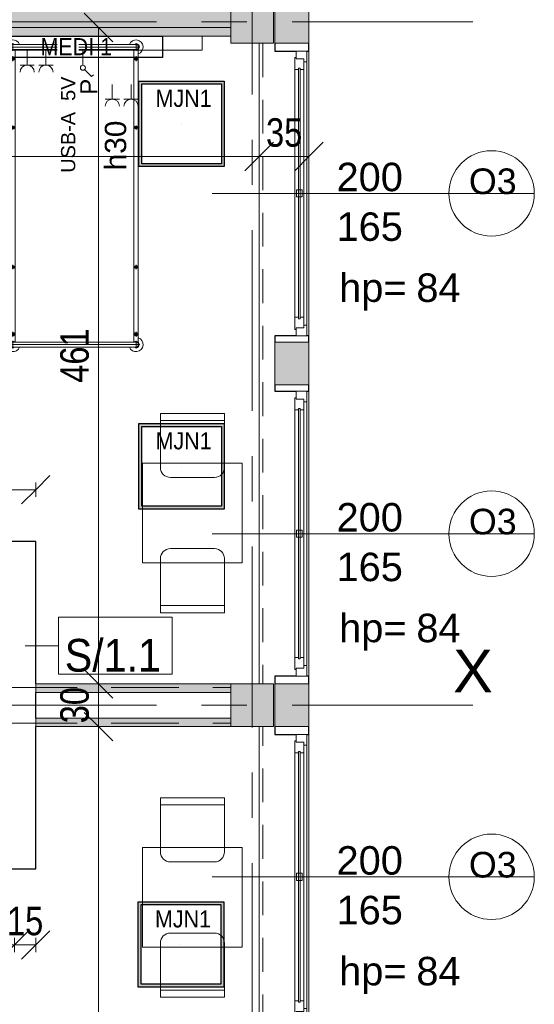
# Model space of a CAD drawing. Header units: centimetres. Extents: x -1631 to 21770, y -8842 to 3590.
# Tile 146 of 150: x 1024 to 1386, y 2118 to 2810. Entities that reach past the tile are written whole.
import ezdxf

# ---------------------------------------------------------------- set-up
doc = ezdxf.new("R2010")
doc.units = ezdxf.units.CM
for name, pattern in [('Oś', [222.25, 127, -31.75, 31.75, -31.75]), ('Ponad', [39.688, 23.813, -15.875]), ('Ukryte', [71.438, 47.625, -23.813])]:
    doc.linetypes.add(name, pattern=pattern)
for name, color, linetype, lineweight in [('A-ANNO-DIMS', 211, 'Continuous', 13), ('A-ANNO-DIMS-100', 211, 'Continuous', 13), ('A-ANNO-NOTE', 131, 'Continuous', 9), ('A-DETL-HDLN', 90, 'Ukryte', 9), ('A-FLOR-OVHD', 1, 'Ponad', 9), ('A-GLAZ', 151, 'Continuous', 13), ('A-GLAZ-IDEN', 152, 'Continuous', 13), ('A-WALL', 113, 'Continuous', 13), ('A-WALL-IDEN', 211, 'Continuous', 13), ('A-WALL-PATT', 111, 'Continuous', 13), ('I-FURN', 30, 'Continuous', 9), ('Q-SPCQ', 91, 'Continuous', 9), ('S-COLS', 52, 'Continuous', 13), ('S-GRID', 1, 'Continuous', 13), ('S-GRID-IDEN', 1, 'Continuous', 13)]:
    doc.layers.add(name, color=color, linetype=linetype, lineweight=lineweight)
doc.layers.add('E_oprawy', color=12, linetype='Continuous')
doc.styles.add('Arial', font='arial.ttf', dxfattribs={"width": 0.9, "height": 18})
doc.styles.add('Arial Narrow_5', font='ARIALN.TTF', dxfattribs={"height": 20})
doc.styles.add('Arial_10', font='arial.ttf', dxfattribs={"height": 20})
doc.styles.add('Arial_12', font='arial.ttf', dxfattribs={"width": 0.9, "height": 23})
doc.styles.add('Arial_13', font='arial.ttf', dxfattribs={"height": 0.2})
doc.styles.add('Arial_4', font='arial.ttf', dxfattribs={"height": 10})
doc.styles.add('Arial_5', font='arial.ttf', dxfattribs={"height": 12})
doc.styles.add('Arial_6', font='arial.ttf', dxfattribs={"height": 15})
doc.styles.add('Arial_7', font='arial.ttf', dxfattribs={"height": 30})
doc.styles.add('Arial_8', font='arial.ttf', dxfattribs={"height": 18})
doc.dimstyles.new('Diagonal_1_100__0__wewnętrzne_1', dxfattribs={"dimscale": 30.48, "dimtxt": 20.468619, "dimasz": 0.656168, "dimexe": 0.164042, "dimexo": 0.0625, "dimgap": 0.032808, "dimtad": 1, "dimdec": 0, "dimdsep": 46, "dimtxsty": 'Arial Narrow_5', "dimblk1": 'OBLIQUE', "dimblk2": 'OBLIQUE', "dimsah": 1, "dimcen": 0.09, "dimazin": 0, "dimtfac": 1, "dimtdec": 4, "dimtix": 1, "dimtmove": 0, "dimatfit": 3, "dimfxl": 0, "dimtvp": 1, "dimtolj": 1, "dimtzin": 0, "dimarcsym": 0})

# ---------------------------------------------------------------- blocks, each defined once
blk = doc.blocks.new('M_Concrete-Square-Column - 300 x 300mm-1794510-5_piętro III __10_50 m_ - stan projektowany')
at = {"layer": 'S-COLS', "lineweight": 9}
blk.add_hatch(color=254, dxfattribs=at).paths.add_polyline_path([(-15, 15), (-15, -15), (15, -15), (15, 15)], flags=0)
for p, q in [((-15, 15), (15, 15)), ((-15, -15), (-15, 15)), ((15, 15), (15, -15)), ((15, -15), (-15, -15))]:
    blk.add_line(p, q, dxfattribs=at)
blk = doc.blocks.new('łóżko 195x90 typ FAMED _102039_ - łóżko 195x90 typ FAMED _102039_-1233017-5_piętro III __10_50 m_ - stan projektowany')
at = {"layer": 'I-FURN'}
for p, q in [((45.97, 104.25), (-45.98, 104.25)), ((-43.25, 101.53), (-43.25, 106.98)), ((-43.25, 105.95), (43.25, 105.95)), ((43.25, 101.53), (43.25, 106.98)), ((-45, 96.93), (-41.5, 96.93)), ((-44.75, -103.1), (-44.75, 102.61)), ((-43.25, 102.55), (43.25, 102.55)), ((-43.25, 95.18), (-43.25, 98.68)), ((-41.75, 102.55), (-41.75, -103.1)), ((45, 96.93), (41.5, 96.93)), ((41.75, 102.61), (41.75, -103.05)), ((43.25, 95.18), (43.25, 98.68)), ((44.75, -103.1), (44.75, 102.61)), ((-44.75, 49.81), (-41.75, 49.81)), ((-43.25, 48.31), (-43.25, 51.31)), ((44.75, 49.81), (41.75, 49.81)), ((43.25, 48.31), (43.25, 51.31)), ((-44.75, -48.19), (-41.75, -48.19)), ((-43.25, -49.69), (-43.25, -46.69)), ((44.75, -48.19), (41.75, -48.19)), ((43.25, -49.69), (43.25, -46.69)), ((-45, -96.6), (-41.5, -96.6)), ((-43.25, -94.85), (-43.25, -98.35)), ((45, -96.6), (41.5, -96.6)), ((43.25, -94.85), (43.25, -98.35)), ((-43.25, -102.02), (-43.25, -107.47)), ((-43.25, -103.05), (43.25, -103.05)), ((43.25, -102.02), (43.25, -107.47)), ((-45.98, -104.75), (45.97, -104.75)), ((-43.25, -106.45), (43.25, -106.45))]:
    blk.add_line(p, q, dxfattribs=at)
for centre, radius in [((-43.25, 96.93), 1.25), ((-43.25, 96.93), 0.8), ((43.25, 96.93), 1.25), ((43.25, 96.93), 0.8), ((-43.25, 49.81), 1), ((43.25, 49.81), 1), ((-43.25, -48.19), 1), ((43.25, -48.19), 1), ((-43.25, -96.6), 1.25), ((-43.25, -96.6), 0.8), ((43.25, -96.6), 1.25), ((43.25, -96.6), 0.8)]:
    blk.add_circle(centre, radius, dxfattribs=at)
for centre, radius, start, end in [((-43.25, 104.25), 5, 19.87687, 252.5424), ((-43.25, 104.25), 2.23, 49.8221, 310.1779), ((-43.25, 104.25), 1.93, 62.02067, 297.97933), ((-43.25, 104.25), 1.7, 90, 270), ((43.25, 104.25), 5, 287.4576, 160.12313), ((43.25, 104.25), 2.23, 229.8221, 130.1779), ((43.25, 104.25), 1.93, 242.02067, 117.97933), ((43.25, 104.25), 1.7, 270, 90), ((-43.25, -104.75), 5, 107.4576, 340.12313), ((-43.25, -104.75), 2.23, 47.61126, 310.1779), ((-43.25, -104.75), 1.93, 62.02067, 297.97933), ((-43.25, -104.75), 1.7, 90, 270), ((43.25, -104.75), 5, 199.87687, 72.5424), ((43.25, -104.75), 2.23, 229.8221, 130.1779), ((43.25, -104.75), 1.93, 242.02067, 117.97933), ((43.25, -104.75), 1.7, 270, 90)]:
    blk.add_arc(centre, radius, start, end, dxfattribs=at)
blk = doc.blocks.new('Blat - Blat-1285693-5_piętro III __10_50 m_ - stan projektowany')
at = {"layer": 'I-FURN'}
for p, q in [((0, 70), (0, 0)), ((70, 70), (0, 70)), ((70, 0), (70, 70)), ((0, 0), (70, 0))]:
    blk.add_line(p, q, dxfattribs=at)
blk = doc.blocks.new('Blat - Blat-1285996-5_piętro III __10_50 m_ - stan projektowany')
at = {"layer": 'I-FURN'}
for p, q in [((0, 0), (70, 0)), ((0, -70), (0, 0)), ((70, 0), (70, -70)), ((70, -70), (0, -70))]:
    blk.add_line(p, q, dxfattribs=at)
blk = doc.blocks.new('krzesło - krzesło-823058-5_piętro III __10_50 m_ - stan projektowany')
at = {"layer": 'I-FURN'}
for p, q in [((-22.5, 22.5), (-22.5, -15.5)), ((22.5, 22.5), (-22.5, 22.5)), ((22.5, -15.5), (22.5, 22.5)), ((22.5, 17.5), (-22.5, 17.5)), ((-15.5, -22.5), (15.5, -22.5))]:
    blk.add_line(p, q, dxfattribs=at)
for centre, start, end in [((-15.5, -15.5), 180, 270), ((15.5, -15.5), 270, 0)]:
    blk.add_arc(centre, 7, start, end, dxfattribs=at)
blk = doc.blocks.new('krzesło - krzesło-1270919-5_piętro III __10_50 m_ - stan projektowany')
at = {"layer": 'I-FURN'}
for p, q in [((-15.5, 22.5), (15.5, 22.5)), ((-22.5, -22.5), (-22.5, 15.5)), ((22.5, 15.5), (22.5, -22.5)), ((22.5, -17.5), (-22.5, -17.5)), ((22.5, -22.5), (-22.5, -22.5))]:
    blk.add_line(p, q, dxfattribs=at)
for centre, start, end in [((-15.5, 15.5), 90, 180), ((15.5, 15.5), 360, 90)]:
    blk.add_arc(centre, 7, start, end, dxfattribs=at)
blk = doc.blocks.new('Panel Gazowo Oswietleniowy 2 - Type 1-2423792-5_piętro III __10_50 m_ - stan projektowany')
at = {"layer": 'Q-SPCQ'}
for p, q in [((-112.5, 47.33), (-102.5, 47.33)), ((-107.5, 47.33), (-107.5, 37)), ((-99.33, 47.33), (-89.33, 47.33)), ((-94.33, 47.33), (-94.33, 37)), ((47.5, 47.33), (57.5, 47.33)), ((52.5, 47.33), (52.5, 37)), ((60.67, 47.33), (70.67, 47.33)), ((65.67, 47.33), (65.67, 37)), ((-79.82, 31.43), (-81.13, 30.12)), ((-74.88, 26.48), (-79.82, 31.43)), ((80.18, 31.43), (78.87, 30.12)), ((85.12, 26.48), (80.18, 31.43)), ((-73.64, 13), (-73.64, 23.5)), ((-66.13, 23.33), (-56.13, 23.33)), ((-61.13, 23.33), (-61.13, 13)), ((-52.67, 23.33), (-42.67, 23.33)), ((-47.67, 23.33), (-47.67, 13)), ((-39.5, 23.33), (-29.5, 23.33)), ((-34.5, 23.33), (-34.5, 13)), ((86.36, 13), (86.36, 23.5)), ((93.87, 23.33), (103.87, 23.33)), ((98.87, 23.33), (98.87, 13)), ((107.33, 23.33), (117.33, 23.33)), ((112.33, 23.33), (112.33, 13)), ((120.5, 23.33), (130.5, 23.33)), ((125.5, 23.33), (125.5, 13)), ((-157.5, 3), (-157.5, 13)), ((-157.5, 13), (182.5, 13)), ((182.5, 13), (182.5, 3))]:
    blk.add_line(p, q, dxfattribs=at)
for centre in [(-73.64, 25.25), (86.36, 25.25)]:
    blk.add_circle(centre, 1.75, dxfattribs=at)
for centre, end in [((-107.5, 52.33), 0), ((-94.33, 52.33), 0), ((52.5, 52.33), 0), ((65.67, 52.33), 0), ((-61.13, 28.33), 360), ((-47.67, 28.33), 360), ((-34.5, 28.33), 360), ((98.87, 28.33), 360), ((112.33, 28.33), 360), ((125.5, 28.33), 360)]:
    blk.add_arc(centre, 5, 180, end, dxfattribs=at)
blk = doc.blocks.new('Okno - automatyczna etykieta - 200x165 _projektowane_-2617392-5_piętro III __10_50 m_ - stan projektowany')
at = {"layer": 'A-GLAZ'}
for p, q in [((-92.5, 10.5), (-100, 10.5)), ((-100, 10.5), (-100, 3)), ((-100, 10.5), (100, 10.5)), ((-87, 8.5), (-94.5, 8.5)), ((-94.5, 8.5), (-94.5, 3)), ((-94.5, 3), (-94.5, 8.5)), ((-94.5, 8.5), (-92.5, 8.5)), ((-92.5, 8.5), (-92.5, 10.5)), ((92.5, 10.5), (-92.5, 10.5)), ((-87, 5.75), (-87, 8.5)), ((87, 8.5), (-87, 8.5)), ((2.5, 7.25), (-2.5, 7.25)), ((-2.5, 7.25), (-2.5, 3.25)), ((2.5, 3.25), (2.5, 7.25)), ((94.5, 8.5), (87, 8.5)), ((87, 8.5), (87, 5.75)), ((100, 10.5), (92.5, 10.5)), ((92.5, 10.5), (92.5, 8.5)), ((92.5, 8.5), (94.5, 8.5)), ((94.5, 3), (94.5, 8.5)), ((94.5, 8.5), (94.5, 3)), ((100, 3), (100, 10.5)), ((-100, 3), (-94.5, 3)), ((-94.5, 3), (-95.5, 3)), ((-95.5, 3), (-95.5, 2)), ((-95.5, 2), (-87, 2)), ((88, 5.75), (-88, 5.75)), ((-88, 5.75), (-88, 4.75)), ((-88, 4.75), (-88, 5.75)), ((-88, 5.75), (-87, 5.75)), ((-88, 4.75), (88, 4.75)), ((-87, 4.75), (-88, 4.75)), ((-87, 2), (-87, 4.75)), ((87, 2), (-87, 2)), ((-2.5, 3.25), (2.5, 3.25)), ((87, 5.75), (88, 5.75)), ((87, 4.75), (87, 2)), ((88, 4.75), (87, 4.75)), ((87, 2), (95.5, 2)), ((88, 4.75), (88, 5.75)), ((88, 5.75), (88, 4.75)), ((95.5, 3), (94.5, 3)), ((94.5, 3), (100, 3)), ((95.5, 2), (95.5, 3))]:
    blk.add_line(p, q, dxfattribs=at)
blk = doc.blocks.new('DIMBLOCK66-5_piętro III __10_50 m_ - stan projektowany')
at = {"layer": 'A-ANNO-DIMS-100', "transparency": 16777216}
for p, q in [((1079.48, 2313.33), (1069.48, 2323.33)), ((1074.48, 2313.33), (1084.48, 2313.33)), ((1079.48, 2313.33), (1074.48, 2313.33)), ((1079.48, 1858.33), (1079.48, 2313.33)), ((1079.48, 2313.33), (1089.48, 2303.33)), ((1079.48, 1858.33), (1069.48, 1868.33)), ((1074.48, 1858.33), (1084.48, 1858.33)), ((1079.48, 1858.33), (1074.48, 1858.33)), ((1079.48, 1858.33), (1089.48, 1848.33))]:
    blk.add_line(p, q, dxfattribs=at)
at = {"layer": 'A-ANNO-DIMS-100', "color": 0, "transparency": 16777216, "insert": (1052.64, 2066.82), "char_height": 20, "width": 45.6158, "attachment_point": 1, "rotation": 90, "line_spacing_factor": 0.974696, "style": 'Arial Narrow_5'}
blk.add_mtext('455', dxfattribs=at)
blk = doc.blocks.new('_Oblique')
at = {"color": 0, "linetype": 'ByBlock', "lineweight": -2}
blk.add_line((-0.5, -0.5), (0.5, 0.5), dxfattribs=at)
blk = doc.blocks.new('DIMBLOCK67-5_piętro III __10_50 m_ - stan projektowany')
at = {"layer": 'A-ANNO-DIMS-100', "transparency": 16777216}
for p, q in [((1079.48, 2343.33), (1069.48, 2353.33)), ((1074.48, 2343.33), (1084.48, 2343.33)), ((1079.48, 2343.33), (1074.48, 2343.33)), ((1079.48, 2313.33), (1079.48, 2343.33)), ((1079.48, 2343.33), (1089.48, 2333.33)), ((1079.48, 2313.33), (1069.48, 2323.33)), ((1074.48, 2313.33), (1084.48, 2313.33)), ((1079.48, 2313.33), (1074.48, 2313.33)), ((1079.48, 2313.33), (1089.48, 2303.33))]:
    blk.add_line(p, q, dxfattribs=at)
at = {"layer": 'A-ANNO-DIMS-100', "color": 0, "transparency": 16777216, "insert": (1052.64, 2315.65), "char_height": 20, "width": 30.4105, "attachment_point": 1, "rotation": 90, "line_spacing_factor": 0.974696, "style": 'Arial Narrow_5'}
blk.add_mtext('30', dxfattribs=at)
blk = doc.blocks.new('DIMBLOCK68-5_piętro III __10_50 m_ - stan projektowany')
at = {"layer": 'A-ANNO-DIMS-100', "transparency": 16777216}
for p, q in [((1079.48, 2804.33), (1069.48, 2814.33)), ((1074.48, 2804.33), (1084.48, 2804.33)), ((1079.48, 2804.33), (1074.48, 2804.33)), ((1079.48, 2343.33), (1079.48, 2804.33)), ((1079.48, 2804.33), (1089.48, 2794.33)), ((1079.48, 2343.33), (1069.48, 2353.33)), ((1074.48, 2343.33), (1084.48, 2343.33)), ((1079.48, 2343.33), (1074.48, 2343.33)), ((1079.48, 2343.33), (1089.48, 2333.33))]:
    blk.add_line(p, q, dxfattribs=at)
at = {"layer": 'A-ANNO-DIMS-100', "color": 0, "transparency": 16777216, "insert": (1052.64, 2554.82), "char_height": 20, "width": 45.6158, "attachment_point": 1, "rotation": 90, "line_spacing_factor": 0.974696, "style": 'Arial Narrow_5'}
blk.add_mtext('461', dxfattribs=at)
blk = doc.blocks.new('DIMBLOCK86-5_piętro III __10_50 m_ - stan projektowany')
at = {"layer": 'A-ANNO-DIMS-100', "transparency": 16777216}
for p, q in [((542.38, 2713.76), (552.38, 2723.76)), ((542.38, 2718.76), (542.38, 2708.76)), ((542.38, 2713.76), (542.38, 2718.76)), ((1192.38, 2713.76), (1202.38, 2723.76)), ((1192.38, 2718.76), (1192.38, 2708.76)), ((1192.38, 2713.76), (1192.38, 2718.76)), ((542.38, 2713.76), (532.38, 2703.76)), ((542.38, 2713.76), (1192.38, 2713.76)), ((1192.38, 2713.76), (1182.38, 2703.76))]:
    blk.add_line(p, q, dxfattribs=at)
at = {"layer": 'A-ANNO-DIMS-100', "color": 0, "transparency": 16777216, "insert": (848.37, 2740.61), "char_height": 20, "width": 45.6158, "attachment_point": 1, "line_spacing_factor": 0.974696, "style": 'Arial Narrow_5'}
blk.add_mtext('650', dxfattribs=at)
blk = doc.blocks.new('DIMBLOCK87-5_piętro III __10_50 m_ - stan projektowany')
at = {"layer": 'A-ANNO-DIMS-100', "transparency": 16777216}
for p, q in [((1192.38, 2713.76), (1202.38, 2723.76)), ((1192.38, 2718.76), (1192.38, 2708.76)), ((1192.38, 2713.76), (1192.38, 2718.76)), ((1227.38, 2713.76), (1237.38, 2723.76)), ((1227.38, 2718.76), (1227.38, 2708.76)), ((1227.38, 2713.76), (1227.38, 2718.76)), ((1192.38, 2713.76), (1182.38, 2703.76)), ((1192.38, 2713.76), (1227.38, 2713.76)), ((1227.38, 2713.76), (1217.38, 2703.76))]:
    blk.add_line(p, q, dxfattribs=at)
at = {"layer": 'A-ANNO-DIMS-100', "color": 0, "transparency": 16777216, "insert": (1197.21, 2740.61), "char_height": 20, "width": 30.4105, "attachment_point": 1, "line_spacing_factor": 0.974696, "style": 'Arial Narrow_5'}
blk.add_mtext('35', dxfattribs=at)
blk = doc.blocks.new('DIMBLOCK188-5_piętro III __10_50 m_ - stan projektowany')
at = {"layer": 'A-ANNO-DIMS-100', "transparency": 16777216}
for p, q in [((1020.38, 2159.95), (1030.38, 2169.95)), ((1020.38, 2164.95), (1020.38, 2154.95)), ((1020.38, 2159.95), (1020.38, 2164.95)), ((1035.38, 2159.95), (1045.38, 2169.95)), ((1035.38, 2164.95), (1035.38, 2154.95)), ((1035.38, 2159.95), (1035.38, 2164.95)), ((1020.38, 2159.95), (1010.38, 2149.95)), ((1035.38, 2159.95), (1020.38, 2159.95)), ((1035.38, 2159.95), (1025.38, 2149.95))]:
    blk.add_line(p, q, dxfattribs=at)
at = {"layer": 'A-ANNO-DIMS-100', "color": 0, "transparency": 16777216, "insert": (1015.21, 2186.8), "char_height": 20, "width": 30.4105, "attachment_point": 1, "line_spacing_factor": 0.974696, "style": 'Arial Narrow_5'}
blk.add_mtext('15', dxfattribs=at)
blk = doc.blocks.new('DIMBLOCK189-5_piętro III __10_50 m_ - stan projektowany')
at = {"layer": 'A-ANNO-DIMS-100', "transparency": 16777216}
for p, q in [((907.38, 2159.95), (917.38, 2169.95)), ((907.38, 2154.95), (907.38, 2164.95)), ((1020.38, 2159.95), (1030.38, 2169.95)), ((1020.38, 2164.95), (1020.38, 2154.95)), ((1020.38, 2159.95), (1020.38, 2164.95)), ((907.38, 2159.95), (897.38, 2149.95)), ((1020.38, 2159.95), (907.38, 2159.95)), ((907.38, 2159.95), (907.38, 2154.95)), ((1020.38, 2159.95), (1010.38, 2149.95))]:
    blk.add_line(p, q, dxfattribs=at)
at = {"layer": 'A-ANNO-DIMS-100', "color": 0, "transparency": 16777216, "insert": (944.87, 2186.8), "char_height": 20, "width": 45.6158, "attachment_point": 1, "line_spacing_factor": 0.974696, "style": 'Arial Narrow_5'}
blk.add_mtext('113', dxfattribs=at)
blk = doc.blocks.new('DIMBLOCK195-5_piętro III __10_50 m_ - stan projektowany')
at = {"layer": 'A-ANNO-DIMS-100', "transparency": 16777216}
for p, q in [((950.38, 2479.7), (960.38, 2489.7)), ((1035.38, 2479.7), (1045.38, 2489.7)), ((950.38, 2474.7), (950.38, 2484.7)), ((1035.38, 2474.7), (1035.38, 2484.7)), ((950.38, 2479.7), (940.38, 2469.7)), ((1035.38, 2479.7), (950.38, 2479.7)), ((950.38, 2479.7), (950.38, 2474.7)), ((1035.38, 2479.7), (1025.38, 2469.7)), ((1035.38, 2479.7), (1035.38, 2474.7))]:
    blk.add_line(p, q, dxfattribs=at)
at = {"layer": 'A-ANNO-DIMS-100', "color": 0, "transparency": 16777216, "insert": (980.21, 2506.55), "char_height": 20, "width": 30.4105, "attachment_point": 1, "line_spacing_factor": 0.974696, "style": 'Arial Narrow_5'}
blk.add_mtext('85', dxfattribs=at)
blk = doc.blocks.new('ET sciana_AT7 - 10mm-2270614-5_piętro III __10_50 m_ - stan projektowany')
at = {"layer": 'A-WALL-IDEN'}
for p, q in [((-0.4, 0.196875), (0.4, 0.196875)), ((-0.4, -0.203125), (-0.4, 0.196875)), ((0.4, 0.196875), (0.4, -0.203125)), ((-0.4, -0.203125), (0.4, -0.203125))]:
    blk.add_line(p, q, dxfattribs=at)
blk = doc.blocks.new('Okno_PG_typ 100 - metka _wys_parapetu-2491532-5_piętro III __10_50 m_ - stan projektowany')
at = {"layer": 'A-GLAZ-IDEN'}
blk.add_line((0, -1.8946), (0, 0.3677), dxfattribs=at)
blk.add_circle((0, 0.0677), 0.3, dxfattribs=at)
at = {"layer": 'A-GLAZ-IDEN', "insert": (0.5622, -1.0037), "char_height": 0.2, "width": 0.4949, "attachment_point": 1, "rotation": 90, "line_spacing_factor": 0.936439, "style": 'Arial_13'}
blk.add_mtext('\\pxt6.35,12.7,19.05,25.4,31.75,38.1,44.45,50.8,57.15,63.5,69.85,76.2,82.55,88.9,95.25,101.6,107.95,114.3,120.65,127,133.35,139.7,146.05,152.4,158.75,165.1,171.45,177.8,184.15,190.5,196.85,203.2;{hp=}', dxfattribs=at)
blk = doc.blocks.new('MEDI_1')
at = {"layer": 'E_oprawy'}
blk.add_lwpolyline([(0, 0), (0, 15), (120, 15), (120, 0)], close=True, dxfattribs=at)
at = {"layer": 'E_oprawy', "color": 4, "style": 'Arial', "width": 0.9}
blk.add_text('MEDI 1', height=12, rotation=180, dxfattribs=at).set_placement((85.78, 13.45))
blk = doc.blocks.new('MJN1')
at = {"layer": 'E_oprawy', "linetype": 'ByBlock'}
h = blk.add_hatch(color=256, dxfattribs=at)
h.paths.add_polyline_path([(-30, -30), (-30, 30), (30, 30), (30, -30)])
h.paths.add_polyline_path([(-28, -28), (-28, 28), (28, 28), (28, -28)], flags=16)
for points in [[(-30, -30), (-30, 30), (30, 30), (30, -30)], [(-28, -28), (-28, 28), (28, 28), (28, -28)]]:
    blk.add_lwpolyline(points, close=True, dxfattribs=at)
blk.add_circle((0, 0), 0.0000001, dxfattribs=at)
at = {"layer": 'E_oprawy', "color": 4, "style": 'Arial', "width": 0.9}
blk.add_text('MJN1', height=12, dxfattribs=at).set_placement((-18.29, 11.9))

msp = doc.modelspace()

# ---------------------------------------------------------------- hatches: boundary and pattern name
at = {"layer": 'A-WALL-PATT'}
for points in [[(1172.38, 2804.33), (1172.38, 2824.33), (602.38, 2824.33), (602.38, 2804.33), (736.3, 2804.33)], [(602.38, 2798.33), (1172.38, 2798.33), (1172.38, 2804.33), (602.38, 2804.33)], [(1172.38, 2337.33), (1172.38, 2343.33), (1035.38, 2343.33), (1035.38, 2337.33), (1100.2, 2337.33)], [(1172.38, 2313.33), (1172.38, 2319.33), (1035.38, 2319.33), (1035.38, 2313.33), (1100.2, 2313.33)]]:
    msp.add_hatch(color=9, dxfattribs=at).paths.add_polyline_path(points, flags=0)
h = msp.add_hatch(color=9, dxfattribs=at)
h.paths.add_polyline_path([(1203.38, 393.33), (1227.38, 393.33), (1227.38, 423.33), (1203.38, 423.33), (1203.38, 419.08)], flags=0)
h.paths.add_polyline_path([(1203.38, 633.33), (1227.38, 633.33), (1227.38, 663.33), (1203.38, 663.33)], flags=0)
h.paths.add_polyline_path([(1227.38, 873.33), (1227.38, 903.33), (1203.38, 903.33), (1203.38, 873.33)], flags=0)
h.paths.add_polyline_path([(1203.38, 1113.33), (1227.38, 1113.33), (1227.38, 1143.33), (1203.38, 1143.33)], flags=0)
h.paths.add_polyline_path([(1227.38, 1353.33), (1227.38, 1383.33), (1203.38, 1383.33), (1203.38, 1353.33)], flags=0)
h.paths.add_polyline_path([(1227.38, 1593.33), (1227.38, 1623.33), (1203.38, 1623.33), (1203.38, 1593.33)], flags=0)
h.paths.add_polyline_path([(1227.38, 1833.33), (1227.38, 1863.33), (1203.38, 1863.33), (1203.38, 1833.33)], flags=0)
h.paths.add_polyline_path([(1227.38, 2073.33), (1227.38, 2103.33), (1203.38, 2103.33), (1203.38, 2073.33)], flags=0)
h.paths.add_polyline_path([(1203.38, 2313.33), (1227.38, 2313.33), (1227.38, 2343.33), (1203.38, 2343.33)], flags=0)
h.paths.add_polyline_path([(1227.38, 2553.33), (1227.38, 2583.33), (1203.38, 2583.33), (1203.38, 2553.33)], flags=0)
h.paths.add_polyline_path([(1227.38, 2793.33), (1227.38, 2824.33), (1203.38, 2824.33), (1203.38, 2793.33)], flags=0)

# ---------------------------------------------------------------- linework, layer by layer
at = {"layer": 'A-DETL-HDLN'}
for p, q in [((-1197.62, 2340.83), (1172.38, 2340.83)), ((-1197.62, 2315.83), (1172.38, 2315.83))]:
    msp.add_line(p, q, dxfattribs=at)
at = {"layer": 'A-FLOR-OVHD'}
for p, q in [((1194.88, 2793.33), (1194.88, 2343.33)), ((1194.88, 1863.33), (1194.88, 2313.33))]:
    msp.add_line(p, q, dxfattribs=at)
at = {"layer": 'A-WALL', "lineweight": 9}
for p, q in [((1227.38, 2793.33), (1227.38, 2848.33)), ((1203.38, 2824.33), (1203.38, 2793.33)), ((602.38, 2804.33), (1172.38, 2804.33)), ((602.38, 2798.33), (1172.38, 2798.33)), ((1192.38, 2343.33), (1192.38, 2793.33)), ((1227.38, 2787.83), (1227.38, 2587.83)), ((1203.38, 2583.33), (1203.38, 2553.33)), ((1227.38, 2553.33), (1227.38, 2583.33)), ((1227.38, 2548.83), (1227.38, 2348.83)), ((1172.38, 2343.33), (1035.38, 2343.33)), ((1203.38, 2343.33), (1203.38, 2313.33)), ((1227.38, 2313.33), (1227.38, 2343.33)), ((1035.38, 2337.33), (1172.38, 2337.33)), ((1172.38, 2319.33), (1035.38, 2319.33)), ((1035.38, 2313.33), (1172.38, 2313.33)), ((1192.38, 1863.33), (1192.38, 2313.33)), ((1227.38, 2307.83), (1227.38, 2107.83))]:
    msp.add_line(p, q, dxfattribs=at)
at = {"layer": 'A-WALL'}
for p, q in [((1203.38, 2793.33), (1227.38, 2793.33)), ((1227.38, 2583.33), (1203.38, 2583.33)), ((1203.38, 2553.33), (1227.38, 2553.33)), ((1035.38, 2343.33), (1035.38, 2337.33)), ((1035.38, 2337.33), (1035.38, 2343.33)), ((1227.38, 2343.33), (1203.38, 2343.33)), ((1035.38, 2319.33), (1035.38, 2313.33)), ((1203.38, 2313.33), (1227.38, 2313.33))]:
    msp.add_line(p, q, dxfattribs=at)
at = {"layer": 'A-WALL', "color": 7, "lineweight": 25}
for p, q in [((1203.38, 2793.33), (1203.38, 2787.83)), ((1203.38, 2787.83), (1218.38, 2787.83)), ((1225.88, 2787.83), (1227.38, 2787.83)), ((1227.38, 2787.83), (1227.38, 2793.33)), ((1218.38, 2587.83), (1203.38, 2587.83)), ((1203.38, 2587.83), (1203.38, 2583.33)), ((1227.38, 2587.83), (1225.88, 2587.83)), ((1227.38, 2583.33), (1227.38, 2587.83)), ((1203.38, 2553.33), (1203.38, 2548.83)), ((1227.38, 2548.83), (1227.38, 2553.33)), ((1203.38, 2548.83), (1218.38, 2548.83)), ((1225.88, 2548.83), (1227.38, 2548.83)), ((1035.38, 2443.33), (1000.88, 2443.33)), ((1035.38, 2343.33), (1035.38, 2443.33)), ((1218.38, 2348.83), (1203.38, 2348.83)), ((1203.38, 2348.83), (1203.38, 2343.33)), ((1227.38, 2348.83), (1225.88, 2348.83)), ((1227.38, 2343.33), (1227.38, 2348.83)), ((1035.38, 2319.33), (1035.38, 2337.33)), ((1035.38, 2213.33), (1035.38, 2313.33)), ((1203.38, 2313.33), (1203.38, 2307.83)), ((1227.38, 2307.83), (1227.38, 2313.33)), ((1203.38, 2307.83), (1218.38, 2307.83)), ((1225.88, 2307.83), (1227.38, 2307.83)), ((957.88, 2213.33), (1035.38, 2213.33))]:
    msp.add_line(p, q, dxfattribs=at)
at = {"layer": 'A-WALL-IDEN'}
msp.add_line((1027.88, 2370.09), (1051.36, 2370.09), dxfattribs=at)
at = {"layer": 'S-GRID', "linetype": 'Oś'}
for p, q in [((1187.38, 2884.27), (1187.38, 27.13)), ((1342.46, 2808.33), (-1368.76, 2808.33)), ((1342.46, 2328.33), (-1368.76, 2328.33))]:
    msp.add_line(p, q, dxfattribs=at)

# ---------------------------------------------------------------- block references
at = {"layer": 'A-GLAZ', "rotation": 269.9999999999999}
for p in [(1215.38, 2687.83), (1215.38, 2448.83), (1215.38, 2207.83)]:
    msp.add_blockref('Okno - automatyczna etykieta - 200x165 _projektowane_-2617392-5_piętro III __10_50 m_ - stan projektowany', p, dxfattribs=at)
at = {"layer": 'A-GLAZ-IDEN', "xscale": 99.99999999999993, "yscale": 99.99999999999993, "zscale": 99.99999999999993, "rotation": 270.0000000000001}
for p in [(1348.94, 2687.83), (1348.94, 2448.83), (1348.94, 2207.83)]:
    msp.add_blockref('Okno_PG_typ 100 - metka _wys_parapetu-2491532-5_piętro III __10_50 m_ - stan projektowany', p, dxfattribs=at)
at = {"layer": 'A-WALL-IDEN', "xscale": 99.99999999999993, "yscale": 99.99999999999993, "zscale": 99.99999999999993}
msp.add_blockref('ET sciana_AT7 - 10mm-2270614-5_piętro III __10_50 m_ - stan projektowany', (1091.36, 2370.4), dxfattribs=at)
at = {"layer": 'E_oprawy'}
for p in [(1137.88, 2736.68), (1137.88, 2496.16), (1137.46, 2160.34)]:
    msp.add_blockref('MJN1', p, dxfattribs=at)
at = {"layer": 'I-FURN', "rotation": 180}
msp.add_blockref('łóżko 195x90 typ FAMED _102039_ - łóżko 195x90 typ FAMED _102039_-1233017-5_piętro III __10_50 m_ - stan projektowany', (1062.63, 2685.88), dxfattribs=at)
at = {"layer": 'I-FURN'}
for name, p in [('krzesło - krzesło-823058-5_piętro III __10_50 m_ - stan projektowany', (1145.48, 2510.83)), ('Blat - Blat-1285693-5_piętro III __10_50 m_ - stan projektowany', (1110.48, 2428.33)), ('krzesło - krzesło-1270919-5_piętro III __10_50 m_ - stan projektowany', (1145.48, 2415.83)), ('krzesło - krzesło-823058-5_piętro III __10_50 m_ - stan projektowany', (1145.48, 2240.83)), ('Blat - Blat-1285996-5_piętro III __10_50 m_ - stan projektowany', (1110.48, 2228.33)), ('krzesło - krzesło-1270919-5_piętro III __10_50 m_ - stan projektowany', (1145.48, 2145.83))]:
    msp.add_blockref(name, p, dxfattribs=at)
at = {"layer": 'Q-SPCQ', "rotation": 180}
msp.add_blockref('Panel Gazowo Oswietleniowy 2 - Type 1-2423792-5_piętro III __10_50 m_ - stan projektowany', (994.88, 2801.33), dxfattribs=at)
at = {"layer": 'S-COLS', "lineweight": 9, "rotation": 180}
for p in [(1187.38, 2808.33), (1187.38, 2328.33)]:
    msp.add_blockref('M_Concrete-Square-Column - 300 x 300mm-1794510-5_piętro III __10_50 m_ - stan projektowany', p, dxfattribs=at)

# ---------------------------------------------------------------- texts
at = {"layer": 'A-GLAZ-IDEN', "line_spacing_factor": 0.936439}
for s, insert, char_height, width, attachment_point, style in [('\\pxqc,t6.35,12.7,19.05,25.4,31.75,38.1,44.45,50.8,57.15,63.5,69.85,76.2,82.55,88.9,95.25,101.6,107.95,114.3,120.65,127,133.35,139.7,146.05,152.4,158.75,165.1,171.45,177.8,184.15,190.5,196.85,203.2;{200}', (1270.05, 2699.22), 20, 48.3, 5, 'Arial_10'), ('\\pxqc,t7.05556,14.11111,21.16667,28.22222,35.27778,42.33333,49.38889,56.44444,63.5,70.55556,77.61111,84.66667,91.72222,98.77778,105.83333,112.88889,119.94444,127,134.05556,141.11111,148.16667,155.22222,162.27778,169.33333,176.38889,183.44444,190.5,197.55556,204.61111,211.66667,218.72222,225.77778;{O3}', (1356.52, 2696.21), 18, 33.7, 5, 'Arial_8'), ('\\pxqc,t6.35,12.7,19.05,25.4,31.75,38.1,44.45,50.8,57.15,63.5,69.85,76.2,82.55,88.9,95.25,101.6,107.95,114.3,120.65,127,133.35,139.7,146.05,152.4,158.75,165.1,171.45,177.8,184.15,190.5,196.85,203.2;{165}', (1270.05, 2664.34), 20, 48.3, 5, 'Arial_10'), ('\\pxt6.35,12.7,19.05,25.4,31.75,38.1,44.45,50.8,57.15,63.5,69.85,76.2,82.55,88.9,95.25,101.6,107.95,114.3,120.65,127,133.35,139.7,146.05,152.4,158.75,165.1,171.45,177.8,184.15,190.5,196.85,203.2;{84}', (1302.84, 2631.6), 20, 32.4, 1, 'Arial_10'), ('\\pxqc,t6.35,12.7,19.05,25.4,31.75,38.1,44.45,50.8,57.15,63.5,69.85,76.2,82.55,88.9,95.25,101.6,107.95,114.3,120.65,127,133.35,139.7,146.05,152.4,158.75,165.1,171.45,177.8,184.15,190.5,196.85,203.2;{200}', (1270.05, 2460.22), 20, 48.3, 5, 'Arial_10'), ('\\pxqc,t7.05556,14.11111,21.16667,28.22222,35.27778,42.33333,49.38889,56.44444,63.5,70.55556,77.61111,84.66667,91.72222,98.77778,105.83333,112.88889,119.94444,127,134.05556,141.11111,148.16667,155.22222,162.27778,169.33333,176.38889,183.44444,190.5,197.55556,204.61111,211.66667,218.72222,225.77778;{O3}', (1356.52, 2457.21), 18, 33.7, 5, 'Arial_8'), ('\\pxqc,t6.35,12.7,19.05,25.4,31.75,38.1,44.45,50.8,57.15,63.5,69.85,76.2,82.55,88.9,95.25,101.6,107.95,114.3,120.65,127,133.35,139.7,146.05,152.4,158.75,165.1,171.45,177.8,184.15,190.5,196.85,203.2;{165}', (1270.05, 2425.34), 20, 48.3, 5, 'Arial_10'), ('\\pxt6.35,12.7,19.05,25.4,31.75,38.1,44.45,50.8,57.15,63.5,69.85,76.2,82.55,88.9,95.25,101.6,107.95,114.3,120.65,127,133.35,139.7,146.05,152.4,158.75,165.1,171.45,177.8,184.15,190.5,196.85,203.2;{84}', (1302.84, 2392.6), 20, 32.4, 1, 'Arial_10'), ('\\pxqc,t6.35,12.7,19.05,25.4,31.75,38.1,44.45,50.8,57.15,63.5,69.85,76.2,82.55,88.9,95.25,101.6,107.95,114.3,120.65,127,133.35,139.7,146.05,152.4,158.75,165.1,171.45,177.8,184.15,190.5,196.85,203.2;{200}', (1270.05, 2219.22), 20, 48.3, 5, 'Arial_10'), ('\\pxqc,t7.05556,14.11111,21.16667,28.22222,35.27778,42.33333,49.38889,56.44444,63.5,70.55556,77.61111,84.66667,91.72222,98.77778,105.83333,112.88889,119.94444,127,134.05556,141.11111,148.16667,155.22222,162.27778,169.33333,176.38889,183.44444,190.5,197.55556,204.61111,211.66667,218.72222,225.77778;{O3}', (1356.52, 2216.21), 18, 33.7, 5, 'Arial_8'), ('\\pxqc,t6.35,12.7,19.05,25.4,31.75,38.1,44.45,50.8,57.15,63.5,69.85,76.2,82.55,88.9,95.25,101.6,107.95,114.3,120.65,127,133.35,139.7,146.05,152.4,158.75,165.1,171.45,177.8,184.15,190.5,196.85,203.2;{165}', (1270.05, 2184.34), 20, 48.3, 5, 'Arial_10'), ('\\pxt6.35,12.7,19.05,25.4,31.75,38.1,44.45,50.8,57.15,63.5,69.85,76.2,82.55,88.9,95.25,101.6,107.95,114.3,120.65,127,133.35,139.7,146.05,152.4,158.75,165.1,171.45,177.8,184.15,190.5,196.85,203.2;{84}', (1302.84, 2151.6), 20, 32.4, 1, 'Arial_10')]:
    msp.add_mtext(s, dxfattribs=dict(at, insert=insert, char_height=char_height, width=width, attachment_point=attachment_point, style=style))
at = {"layer": 'A-WALL-IDEN', "insert": (1089.55, 2363.25), "char_height": 23, "width": 67.32, "attachment_point": 5, "line_spacing_factor": 0.936439, "style": 'Arial_12'}
msp.add_mtext('\\pxqc,t4.96957,9.93913,14.9087,19.87826,24.84783,29.81739,34.78696,39.75652,44.72609,49.69565,54.66522,59.63478,64.60435,69.57391,74.54348,79.51304,84.48261,89.45217,94.42174,99.3913,104.36087,109.33043,114.3,119.26957,124.23913,129.2087,134.17826,139.14783,144.11739,149.08696,154.05652,159.02609;{S/1.1}', dxfattribs=at)
at = {"layer": 'S-GRID-IDEN', "insert": (1342.59, 2352.39), "char_height": 30, "width": 27.8, "attachment_point": 5, "line_spacing_factor": 0.936439, "style": 'Arial_7'}
msp.add_mtext('\\pxqc,t4.23333,8.46667,12.7,16.93333,21.16667,25.4,29.63333,33.86667,38.1,42.33333,46.56667,50.8,55.03333,59.26667,63.5,67.73333,71.96667,76.2,80.43333,84.66667,88.9,93.13333,97.36667,101.6,105.83333,110.06667,114.3,118.53333,122.76667,127,131.23333,135.46667;{X}', dxfattribs=at)

# ---------------------------------------------------------------- dimensions: what is measured, and where the dimension line sits
at = {"layer": 'A-ANNO-DIMS'}
for base, p1, p2, override, picture, middle in [((1227.38, 2713.76), (1192.38, 2718.76), (1227.38, 2718.76), {"dimpost": '<>', "dimfxl": 35}, 'DIMBLOCK87-5_piętro III __10_50 m_ - stan projektowany', (1209.88, 2724.97)), ((907.38, 2159.95), (1020.38, 2164.95), (907.38, 2154.95), {"dimpost": '<>', "dimfxl": 113.439531}, 'DIMBLOCK189-5_piętro III __10_50 m_ - stan projektowany', (963.88, 2171.16)), ((1020.38, 2159.95), (1035.38, 2164.95), (1020.38, 2164.95), {"dimpost": '<>', "dimfxl": 15}, 'DIMBLOCK188-5_piętro III __10_50 m_ - stan projektowany', (1027.88, 2171.16))]:
    dim = msp.add_linear_dim(base=base, p1=p1, p2=p2, dimstyle='Diagonal_1_100__0__wewnętrzne_1', override=override, dxfattribs=at)
    dim.commit()
    dim.dimension.update_dxf_attribs({"geometry": picture, "text_midpoint": middle})
for base, p1, p2, angle, override, picture, middle in [((950.38, 2479.7), (1035.38, 2474.7), (950.38, 2474.7), 0, {"dimpost": '<>', "dimfxl": 85}, 'DIMBLOCK195-5_piętro III __10_50 m_ - stan projektowany', (992.88, 2490.91)), ((1079.48, 2343.33), (1074.48, 2313.33), (1074.48, 2343.33), 90, {"dimpost": '<>', "dimfxl": 30}, 'DIMBLOCK67-5_piętro III __10_50 m_ - stan projektowany', (1068.27, 2328.33)), ((1079.48, 2313.33), (1074.48, 1858.33), (1074.48, 2313.33), 90, {"dimpost": '<>', "dimfxl": 455}, 'DIMBLOCK66-5_piętro III __10_50 m_ - stan projektowany', (1068.31, 2085.83))]:
    dim = msp.add_linear_dim(base=base, p1=p1, p2=p2, angle=angle, dimstyle='Diagonal_1_100__0__wewnętrzne_1', override=override, dxfattribs=at)
    dim.commit()
    dim.dimension.update_dxf_attribs({"geometry": picture, "text_midpoint": middle})

# ---------------------------------------------------------------- next in the draw order: texts
at = {"layer": 'A-ANNO-NOTE', "lineweight": 13, "rotation": 90, "line_spacing_factor": 0.936439, "bg_fill": 3, "box_fill_scale": 1.25, "bg_fill_color": 256, "bg_fill_true_color": 13158600, "bg_fill_transparency": 0}
for s, insert, char_height, width, attachment_point, style in [('\\pxqc,t12.7,25.4,38.1,50.8,63.5,76.2,88.9,101.6,114.3,127,139.7,152.4,165.1,177.8,190.5,203.2,215.9,228.6,241.3,254,266.7,279.4,292.1,304.8,317.5,330.2,342.9,355.6,368.3,381,393.7,406.4;{USB-A  5V}', (1058.25, 2736.09), 10, 113.1, 5, 'Arial_4'), ('\\pxt8.46667,16.93333,25.4,33.86667,42.33333,50.8,59.26667,67.73333,76.2,84.66667,93.13333,101.6,110.06667,118.53333,127,135.46667,143.93333,152.4,160.86667,169.33333,177.8,186.26667,194.73333,203.2,211.66667,220.13333,228.6,237.06667,245.53333,254,262.46667,270.93333;{h30}', (1083.95, 2703.98), 15, 36.764, 1, 'Arial_6')]:
    msp.add_mtext(s, dxfattribs=dict(at, insert=insert, char_height=char_height, width=width, attachment_point=attachment_point, style=style))

# ---------------------------------------------------------------- next in the draw order: block references
at = {"layer": 'E_oprawy', "rotation": 180}
msp.add_blockref('MEDI_1', (1124.53, 2798.33), dxfattribs=at)

# ---------------------------------------------------------------- next in the draw order: texts
at = {"layer": 'A-ANNO-NOTE', "lineweight": 13, "insert": (1072.63, 2762.73), "char_height": 12, "width": 12.019, "attachment_point": 5, "rotation": 90, "line_spacing_factor": 0.936439, "style": 'Arial_5'}
msp.add_mtext('\\pxqc,t10.58333,21.16667,31.75,42.33333,52.91667,63.5,74.08333,84.66667,95.25,105.83333,116.41667,127,137.58333,148.16667,158.75,169.33333,179.91667,190.5,201.08333,211.66667,222.25,232.83333,243.41667,254,264.58333,275.16667,285.75,296.33333,306.91667,317.5,328.08333,338.66667;{P}', dxfattribs=at)

# ---------------------------------------------------------------- next in the draw order: dimensions: what is measured, and where the dimension line sits
at = {"layer": 'A-ANNO-DIMS'}
dim = msp.add_linear_dim(base=(1079.48, 2804.33), p1=(1074.48, 2343.33), p2=(1074.48, 2804.33), angle=90, dimstyle='Diagonal_1_100__0__wewnętrzne_1', override={"dimpost": '<>', "dimfxl": 461}, dxfattribs=at)
dim.commit()
dim.dimension.update_dxf_attribs({"geometry": 'DIMBLOCK68-5_piętro III __10_50 m_ - stan projektowany', "text_midpoint": (1068.27, 2573.83)})
dim = msp.add_linear_dim(base=(1192.38, 2713.76), p1=(542.38, 2718.76), p2=(1192.38, 2718.76), dimstyle='Diagonal_1_100__0__wewnętrzne_1', override={"dimpost": '<>', "dimfxl": 650}, dxfattribs=at)
dim.commit()
dim.dimension.update_dxf_attribs({"geometry": 'DIMBLOCK86-5_piętro III __10_50 m_ - stan projektowany', "text_midpoint": (867.38, 2724.97)})

doc.saveas('drawing.dxf')
